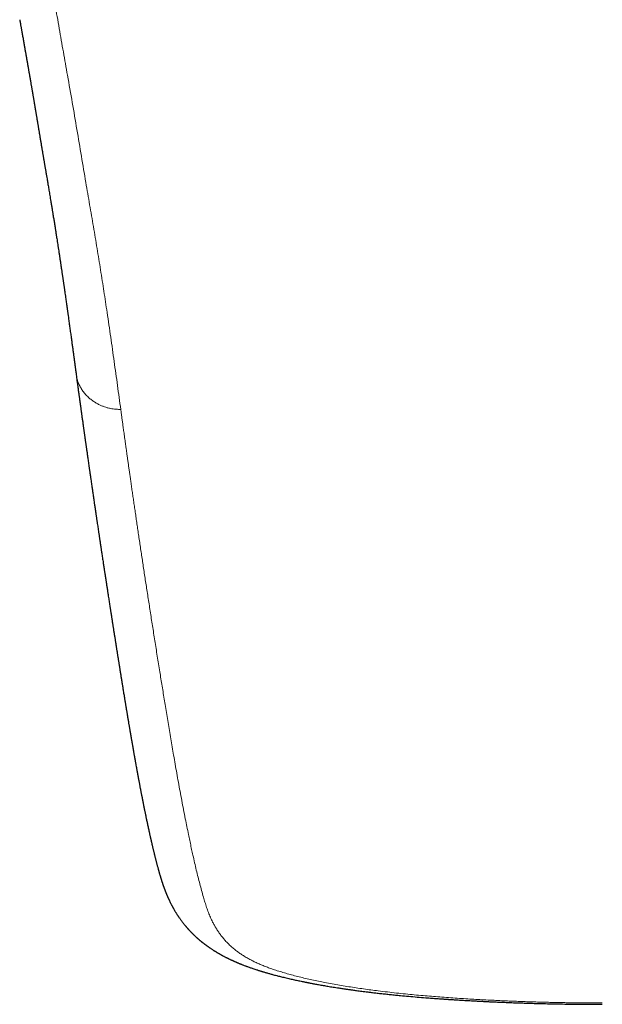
# Model space of a CAD drawing. Header units: millimetres. Extents: x 8 to 869, y 12 to 463.
# Tile 9 of 51: x 431 to 449, y 69 to 100. Entities that reach past the tile are written whole.
import ezdxf

# ---------------------------------------------------------------- set-up
doc = ezdxf.new("R2010")
doc.units = ezdxf.units.MM

msp = doc.modelspace()

# ---------------------------------------------------------------- linework, layer by layer
at = {"color": 252, "linetype": 'Continuous', "lineweight": 0}
for points, knots in [([(431.513, 102.588), (431.548, 102.334), (431.616, 101.825), (431.73, 101.069), (431.851, 100.319), (431.978, 99.576), (432.108, 98.839), (432.245, 98.064), (432.389, 97.254), (432.534, 96.409), (432.674, 95.573), (432.806, 94.788), (432.933, 94.051), (433.051, 93.362), (433.166, 92.68), (433.276, 92.004), (433.38, 91.334), (433.486, 90.632), (433.593, 89.897), (433.701, 89.133), (433.806, 88.377), (433.874, 87.88), (433.908, 87.632)], [0, 0, 0, 0, 0.046677, 0.093345, 0.140008, 0.186667, 0.233324, 0.279979, 0.334963, 0.389948, 0.444935, 0.499928, 0.546596, 0.593269, 0.639946, 0.686625, 0.733304, 0.779981, 0.834987, 0.889989, 0.944992, 1, 1, 1, 1]), ([(433.908, 87.632), (433.893, 87.633), (433.86, 87.634), (433.806, 87.636), (433.741, 87.641), (433.665, 87.649), (433.576, 87.664), (433.486, 87.685), (433.395, 87.713), (433.306, 87.748), (433.211, 87.791), (433.113, 87.846), (433.014, 87.912), (432.916, 87.989), (432.823, 88.079), (432.738, 88.179), (432.666, 88.286), (432.608, 88.396), (432.564, 88.503), (432.533, 88.607), (432.514, 88.687), (432.509, 88.732), (432.508, 88.744)], [0, 0, 0, 0, 0.021388, 0.047605, 0.078965, 0.115963, 0.159261, 0.209619, 0.252458, 0.299874, 0.351915, 0.40842, 0.469013, 0.533142, 0.600231, 0.669946, 0.739216, 0.805061, 0.867395, 0.925941, 0.980448, 1, 1, 1, 1]), ([(449, 69.024), (448.997, 69.024), (448.989, 69.024), (448.975, 69.024), (448.957, 69.024), (448.931, 69.024), (448.897, 69.024), (448.854, 69.024), (448.799, 69.024), (448.731, 69.024), (448.65, 69.025), (448.558, 69.025), (448.455, 69.026), (448.345, 69.027), (448.228, 69.028), (448.103, 69.029), (447.969, 69.031), (447.827, 69.033), (447.675, 69.036), (447.517, 69.039), (447.353, 69.043), (447.185, 69.047), (447.009, 69.052), (446.824, 69.057), (446.627, 69.064), (446.418, 69.071), (446.196, 69.079), (445.966, 69.089), (445.727, 69.1), (445.479, 69.112), (445.228, 69.125), (444.973, 69.139), (444.717, 69.154), (444.453, 69.171), (444.181, 69.19), (443.911, 69.21), (443.643, 69.232), (443.378, 69.254), (443.106, 69.279), (442.829, 69.306), (442.548, 69.335), (442.262, 69.367), (441.994, 69.4), (441.745, 69.432), (441.515, 69.463), (441.284, 69.497), (441.052, 69.533), (440.821, 69.571), (440.589, 69.611), (440.366, 69.653), (440.153, 69.695), (439.949, 69.738), (439.748, 69.782), (439.55, 69.829), (439.357, 69.878), (439.169, 69.928), (438.988, 69.981), (438.812, 70.035), (438.651, 70.089), (438.504, 70.142), (438.371, 70.194), (438.243, 70.248), (438.122, 70.303), (438.007, 70.36), (437.892, 70.422), (437.779, 70.489), (437.667, 70.56), (437.564, 70.633), (437.463, 70.712), (437.365, 70.796), (437.27, 70.885), (437.183, 70.977), (437.103, 71.071), (437.029, 71.166), (436.961, 71.262), (436.898, 71.36), (436.841, 71.46), (436.779, 71.576), (436.717, 71.709), (436.655, 71.861), (436.598, 72.018), (436.546, 72.179), (436.494, 72.354), (436.44, 72.546), (436.384, 72.755), (436.329, 72.97), (436.275, 73.192), (436.222, 73.421), (436.18, 73.607), (436.149, 73.746), (436.129, 73.838), (436.109, 73.931), (436.089, 74.024), (436.069, 74.119), (436.05, 74.212), (436.02, 74.356), (435.98, 74.55), (435.928, 74.811), (435.874, 75.085), (435.82, 75.372), (435.766, 75.658), (435.714, 75.943), (435.664, 76.226), (435.614, 76.509), (435.566, 76.783), (435.52, 77.049), (435.476, 77.306), (435.433, 77.562), (435.391, 77.816), (435.349, 78.068), (435.309, 78.314), (435.269, 78.552), (435.232, 78.783), (435.195, 79.013), (435.158, 79.24), (435.12, 79.473), (435.082, 79.712), (435.043, 79.958), (435.004, 80.2), (434.966, 80.439), (434.929, 80.675), (434.892, 80.908), (434.856, 81.138), (434.821, 81.365), (434.786, 81.589), (434.752, 81.809), (434.719, 82.026), (434.686, 82.239), (434.654, 82.449), (434.623, 82.655), (434.592, 82.858), (434.562, 83.061), (434.531, 83.262), (434.502, 83.463), (434.472, 83.66), (434.444, 83.853), (434.416, 84.041), (434.389, 84.228), (434.362, 84.413), (434.335, 84.595), (434.309, 84.773), (434.284, 84.946), (434.26, 85.114), (434.236, 85.278), (434.214, 85.432), (434.194, 85.577), (434.174, 85.714), (434.155, 85.846), (434.137, 85.974), (434.12, 86.098), (434.103, 86.218), (434.087, 86.333), (434.071, 86.444), (434.057, 86.55), (434.042, 86.652), (434.029, 86.749), (434.016, 86.841), (434.004, 86.926), (433.993, 87.006), (433.983, 87.081), (433.973, 87.153), (433.964, 87.222), (433.955, 87.288), (433.946, 87.351), (433.938, 87.41), (433.931, 87.463), (433.924, 87.512), (433.918, 87.556), (433.913, 87.596), (433.909, 87.621), (433.908, 87.632)], [0, 0, 0, 0, 0.000164, 0.000398, 0.000701, 0.001073, 0.001676, 0.002403, 0.003253, 0.004436, 0.005795, 0.007333, 0.009047, 0.010939, 0.012866, 0.014946, 0.017182, 0.019572, 0.022116, 0.024815, 0.027501, 0.030324, 0.033283, 0.036379, 0.039612, 0.043189, 0.046918, 0.050799, 0.05483, 0.059012, 0.063343, 0.067563, 0.071915, 0.076403, 0.081027, 0.085791, 0.090246, 0.094823, 0.099525, 0.104351, 0.109295, 0.114355, 0.119523, 0.123658, 0.127856, 0.13212, 0.136452, 0.140856, 0.145339, 0.149905, 0.154041, 0.158234, 0.162478, 0.166768, 0.171102, 0.175401, 0.179745, 0.184135, 0.18858, 0.192402, 0.19628, 0.200224, 0.204223, 0.208254, 0.212311, 0.217127, 0.221986, 0.226892, 0.231854, 0.237584, 0.243394, 0.249284, 0.255253, 0.261296, 0.267295, 0.27335, 0.27946, 0.285626, 0.294542, 0.30359, 0.312776, 0.322099, 0.331558, 0.342967, 0.354566, 0.366354, 0.378333, 0.390504, 0.402866, 0.407578, 0.412317, 0.417083, 0.421877, 0.426697, 0.431494, 0.43604, 0.448444, 0.46071, 0.474758, 0.488618, 0.50229, 0.515772, 0.529064, 0.542166, 0.555077, 0.566932, 0.578624, 0.590153, 0.60152, 0.612726, 0.623771, 0.634038, 0.644162, 0.654144, 0.663984, 0.673683, 0.68434, 0.694821, 0.705127, 0.715257, 0.725211, 0.734991, 0.744595, 0.754025, 0.76328, 0.77236, 0.781266, 0.789997, 0.798553, 0.806935, 0.815142, 0.823174, 0.831402, 0.839438, 0.847282, 0.854934, 0.862395, 0.869664, 0.87703, 0.884188, 0.891138, 0.897881, 0.904416, 0.910743, 0.916863, 0.92229, 0.927542, 0.93262, 0.937524, 0.942253, 0.946808, 0.951188, 0.955394, 0.959426, 0.963283, 0.966965, 0.970473, 0.973621, 0.976613, 0.979451, 0.982133, 0.98466, 0.987206, 0.989573, 0.99176, 0.993767, 0.995595, 0.997243, 0.998711, 1, 1, 1, 1])]:
    msp.add_open_spline(points, degree=3, knots=knots, dxfattribs=at)
at = {"color": 7, "linetype": 'Continuous', "lineweight": 30}
for points, knots in [([(430.74, 99.852), (430.741, 99.849), (430.743, 99.836), (430.747, 99.816), (430.751, 99.792), (430.754, 99.774), (430.759, 99.746), (430.766, 99.709), (430.774, 99.663), (430.781, 99.623), (430.787, 99.589), (430.793, 99.557), (430.798, 99.526), (430.806, 99.483), (430.815, 99.43), (430.826, 99.367), (430.838, 99.302), (430.85, 99.236), (430.861, 99.17), (430.872, 99.106), (430.883, 99.046), (430.893, 98.99), (430.902, 98.938), (430.911, 98.887), (430.92, 98.838), (430.927, 98.796), (430.934, 98.76), (430.939, 98.727), (430.946, 98.691), (430.952, 98.655), (430.958, 98.618), (430.964, 98.584), (430.97, 98.553), (430.975, 98.526), (430.978, 98.504), (430.981, 98.487), (430.984, 98.472), (430.986, 98.459), (430.989, 98.445), (430.991, 98.431), (430.994, 98.415), (430.997, 98.396), (431.001, 98.373), (431.006, 98.346), (431.012, 98.315), (431.018, 98.28), (431.024, 98.241), (431.031, 98.203), (431.037, 98.167), (431.043, 98.134), (431.049, 98.101), (431.054, 98.071), (431.059, 98.045), (431.062, 98.024), (431.066, 98.003), (431.07, 97.981), (431.074, 97.955), (431.079, 97.925), (431.085, 97.892), (431.091, 97.855), (431.098, 97.815), (431.106, 97.771), (431.114, 97.725), (431.121, 97.683), (431.127, 97.645), (431.132, 97.615), (431.137, 97.588), (431.141, 97.564), (431.144, 97.545), (431.147, 97.53), (431.149, 97.517), (431.151, 97.504), (431.155, 97.484), (431.16, 97.455), (431.166, 97.42), (431.172, 97.381), (431.179, 97.341), (431.186, 97.298), (431.193, 97.26), (431.198, 97.226), (431.203, 97.198), (431.208, 97.169), (431.213, 97.141), (431.217, 97.115), (431.221, 97.092), (431.224, 97.072), (431.227, 97.054), (431.231, 97.035), (431.235, 97.01), (431.24, 96.977), (431.246, 96.939), (431.253, 96.899), (431.26, 96.859), (431.266, 96.821), (431.272, 96.786), (431.277, 96.754), (431.282, 96.726), (431.287, 96.699), (431.291, 96.673), (431.295, 96.648), (431.3, 96.62), (431.305, 96.588), (431.312, 96.55), (431.319, 96.507), (431.326, 96.462), (431.334, 96.416), (431.342, 96.368), (431.35, 96.319), (431.359, 96.269), (431.366, 96.223), (431.373, 96.183), (431.38, 96.143), (431.387, 96.101), (431.395, 96.052), (431.404, 95.998), (431.413, 95.944), (431.422, 95.889), (431.431, 95.84), (431.438, 95.796), (431.444, 95.76), (431.45, 95.727), (431.455, 95.696), (431.46, 95.666), (431.466, 95.632), (431.472, 95.595), (431.479, 95.555), (431.487, 95.51), (431.495, 95.463), (431.503, 95.413), (431.511, 95.365), (431.519, 95.32), (431.526, 95.278), (431.533, 95.24), (431.539, 95.202), (431.546, 95.159), (431.555, 95.11), (431.564, 95.057), (431.573, 95.004), (431.582, 94.951), (431.591, 94.895), (431.602, 94.835), (431.612, 94.772), (431.622, 94.712), (431.633, 94.649), (431.645, 94.579), (431.658, 94.503), (431.671, 94.423), (431.685, 94.338), (431.7, 94.249), (431.712, 94.177), (431.721, 94.126), (431.725, 94.098), (431.729, 94.074), (431.733, 94.053), (431.736, 94.036), (431.738, 94.021), (431.74, 94.009), (431.742, 93.997), (431.744, 93.983), (431.747, 93.965), (431.751, 93.943), (431.755, 93.915), (431.76, 93.885), (431.766, 93.85), (431.772, 93.812), (431.78, 93.764), (431.789, 93.708), (431.8, 93.643), (431.81, 93.578), (431.821, 93.512), (431.831, 93.445), (431.842, 93.378), (431.851, 93.32), (431.859, 93.272), (431.865, 93.236), (431.87, 93.204), (431.874, 93.176), (431.878, 93.151), (431.882, 93.122), (431.888, 93.086), (431.895, 93.042), (431.905, 92.979), (431.917, 92.898), (431.932, 92.8), (431.948, 92.701), (431.963, 92.601), (431.979, 92.499), (431.995, 92.394), (432.008, 92.306), (432.018, 92.236), (432.026, 92.186), (432.033, 92.134), (432.041, 92.083), (432.049, 92.032), (432.056, 91.985), (432.063, 91.939), (432.069, 91.895), (432.075, 91.855), (432.08, 91.819), (432.085, 91.788), (432.089, 91.76), (432.093, 91.73), (432.098, 91.697), (432.104, 91.659), (432.11, 91.617), (432.116, 91.573), (432.123, 91.528), (432.129, 91.483), (432.136, 91.434), (432.144, 91.383), (432.153, 91.316), (432.165, 91.235), (432.178, 91.146), (432.189, 91.066), (432.199, 90.994), (432.209, 90.927), (432.217, 90.87), (432.223, 90.823), (432.229, 90.782), (432.235, 90.739), (432.242, 90.694), (432.248, 90.645), (432.256, 90.59), (432.265, 90.528), (432.274, 90.459), (432.285, 90.386), (432.295, 90.311), (432.306, 90.234), (432.316, 90.156), (432.327, 90.076), (432.338, 89.997), (432.349, 89.92), (432.359, 89.844), (432.369, 89.772), (432.379, 89.703), (432.388, 89.638), (432.396, 89.574), (432.405, 89.512), (432.413, 89.451), (432.421, 89.396), (432.427, 89.348), (432.432, 89.309), (432.437, 89.276), (432.44, 89.251), (432.443, 89.235), (432.444, 89.225), (432.445, 89.217), (432.446, 89.209), (432.447, 89.201), (432.449, 89.191), (432.451, 89.175), (432.454, 89.154), (432.457, 89.127), (432.462, 89.095), (432.467, 89.057), (432.473, 89.014), (432.479, 88.966), (432.486, 88.914), (432.494, 88.858), (432.502, 88.801), (432.507, 88.763), (432.509, 88.745)], [0, 0, 0, 0, 0.000566, 0.002568, 0.004236, 0.005572, 0.006694, 0.010906, 0.014421, 0.017681, 0.020359, 0.022822, 0.025356, 0.028136, 0.033389, 0.038557, 0.043948, 0.049652, 0.055251, 0.060614, 0.065707, 0.070598, 0.074705, 0.079125, 0.083442, 0.087363, 0.089932, 0.092679, 0.095746, 0.099135, 0.102023, 0.105073, 0.107849, 0.110227, 0.112013, 0.113482, 0.114635, 0.115711, 0.116884, 0.118156, 0.119526, 0.120994, 0.123104, 0.125412, 0.128057, 0.131064, 0.134433, 0.138165, 0.140882, 0.143763, 0.146763, 0.149443, 0.151697, 0.153525, 0.154927, 0.156968, 0.159258, 0.16184, 0.164714, 0.167915, 0.171584, 0.175213, 0.179216, 0.183593, 0.186348, 0.189104, 0.191502, 0.193521, 0.195186, 0.196457, 0.197513, 0.198675, 0.199949, 0.202779, 0.206043, 0.209318, 0.21285, 0.216617, 0.220616, 0.223002, 0.225463, 0.228, 0.23056, 0.232883, 0.234898, 0.23665, 0.238138, 0.239478, 0.241806, 0.244672, 0.248075, 0.251766, 0.255186, 0.258658, 0.261766, 0.26451, 0.266967, 0.269328, 0.271601, 0.273786, 0.275943, 0.278896, 0.282273, 0.286075, 0.290143, 0.294169, 0.298144, 0.302765, 0.307253, 0.311265, 0.314746, 0.317958, 0.321686, 0.326029, 0.330879, 0.335722, 0.340493, 0.345191, 0.34875, 0.351983, 0.354878, 0.357435, 0.360032, 0.362951, 0.366234, 0.369879, 0.373642, 0.378064, 0.382425, 0.386725, 0.390835, 0.39449, 0.397683, 0.400912, 0.404698, 0.4091, 0.413957, 0.418731, 0.423379, 0.4279, 0.433837, 0.439358, 0.444561, 0.449872, 0.456407, 0.463245, 0.470399, 0.477945, 0.485966, 0.494461, 0.49726, 0.499781, 0.501982, 0.503862, 0.505421, 0.50666, 0.507713, 0.508731, 0.509992, 0.511497, 0.513605, 0.516058, 0.518855, 0.521997, 0.525484, 0.529197, 0.534951, 0.540785, 0.546699, 0.552693, 0.558768, 0.564923, 0.571034, 0.574649, 0.577912, 0.580823, 0.583383, 0.585592, 0.587667, 0.591295, 0.595376, 0.59991, 0.60858, 0.617523, 0.626739, 0.635792, 0.645149, 0.654832, 0.664842, 0.669442, 0.674108, 0.67884, 0.683638, 0.688391, 0.692802, 0.696852, 0.701122, 0.704902, 0.708191, 0.71099, 0.713491, 0.716082, 0.719266, 0.722762, 0.726701, 0.731082, 0.735029, 0.739277, 0.743826, 0.748674, 0.753551, 0.762715, 0.771324, 0.778543, 0.785321, 0.791657, 0.79755, 0.801236, 0.805001, 0.80905, 0.813382, 0.817998, 0.822897, 0.829036, 0.835569, 0.842496, 0.849818, 0.856946, 0.864413, 0.872087, 0.879628, 0.887019, 0.894259, 0.901348, 0.907715, 0.913955, 0.920068, 0.926055, 0.931916, 0.937594, 0.941876, 0.945632, 0.948863, 0.951567, 0.95261, 0.953547, 0.954379, 0.955104, 0.95577, 0.956746, 0.958109, 0.960189, 0.962796, 0.965931, 0.969593, 0.973783, 0.978501, 0.983432, 0.988833, 0.994704, 1, 1, 1, 1]), ([(432.507, 88.744), (432.508, 88.735), (432.513, 88.696), (432.522, 88.629), (432.534, 88.545), (432.544, 88.467), (432.555, 88.392), (432.564, 88.323), (432.573, 88.257), (432.582, 88.195), (432.59, 88.137), (432.597, 88.084), (432.604, 88.036), (432.609, 87.993), (432.615, 87.955), (432.619, 87.923), (432.623, 87.895), (432.626, 87.873), (432.629, 87.855), (432.631, 87.84), (432.633, 87.826), (432.635, 87.81), (432.638, 87.79), (432.641, 87.766), (432.645, 87.739), (432.649, 87.708), (432.654, 87.674), (432.659, 87.637), (432.664, 87.596), (432.671, 87.552), (432.68, 87.483), (432.693, 87.389), (432.71, 87.269), (432.724, 87.171), (432.734, 87.098), (432.741, 87.049), (432.748, 87), (432.754, 86.952), (432.761, 86.905), (432.767, 86.862), (432.772, 86.824), (432.777, 86.79), (432.782, 86.76), (432.785, 86.734), (432.788, 86.712), (432.791, 86.693), (432.794, 86.671), (432.798, 86.643), (432.803, 86.606), (432.81, 86.562), (432.816, 86.515), (432.823, 86.466), (432.83, 86.416), (432.838, 86.363), (432.846, 86.307), (432.854, 86.248), (432.863, 86.184), (432.873, 86.115), (432.883, 86.043), (432.894, 85.965), (432.904, 85.898), (432.912, 85.841), (432.919, 85.796), (432.925, 85.751), (432.931, 85.709), (432.937, 85.672), (432.941, 85.642), (432.945, 85.617), (432.947, 85.597), (432.95, 85.581), (432.952, 85.567), (432.953, 85.556), (432.955, 85.546), (432.956, 85.535), (432.958, 85.522), (432.961, 85.504), (432.964, 85.483), (432.967, 85.459), (432.974, 85.415), (432.983, 85.353), (432.994, 85.276), (433.004, 85.207), (433.013, 85.145), (433.021, 85.086), (433.031, 85.024), (433.04, 84.958), (433.05, 84.888), (433.061, 84.814), (433.071, 84.747), (433.079, 84.69), (433.086, 84.646), (433.092, 84.607), (433.096, 84.574), (433.101, 84.545), (433.104, 84.523), (433.106, 84.507), (433.108, 84.493), (433.111, 84.478), (433.113, 84.46), (433.116, 84.439), (433.12, 84.411), (433.125, 84.377), (433.131, 84.338), (433.137, 84.297), (433.143, 84.256), (433.149, 84.215), (433.155, 84.174), (433.162, 84.132), (433.169, 84.079), (433.179, 84.014), (433.191, 83.936), (433.203, 83.856), (433.213, 83.789), (433.221, 83.736), (433.226, 83.698), (433.232, 83.659), (433.238, 83.62), (433.244, 83.581), (433.249, 83.542), (433.255, 83.507), (433.26, 83.475), (433.264, 83.447), (433.267, 83.423), (433.27, 83.405), (433.272, 83.392), (433.273, 83.384), (433.274, 83.377), (433.276, 83.369), (433.277, 83.36), (433.279, 83.346), (433.282, 83.327), (433.285, 83.303), (433.29, 83.274), (433.294, 83.244), (433.3, 83.204), (433.308, 83.155), (433.318, 83.09), (433.328, 83.018), (433.34, 82.942), (433.351, 82.869), (433.361, 82.801), (433.371, 82.736), (433.38, 82.675), (433.389, 82.62), (433.396, 82.571), (433.403, 82.528), (433.409, 82.489), (433.414, 82.455), (433.419, 82.424), (433.422, 82.401), (433.425, 82.383), (433.427, 82.371), (433.429, 82.36), (433.43, 82.348), (433.432, 82.335), (433.435, 82.317), (433.439, 82.293), (433.443, 82.265), (433.448, 82.232), (433.453, 82.198), (433.459, 82.162), (433.465, 82.118), (433.474, 82.066), (433.483, 82.006), (433.492, 81.946), (433.501, 81.888), (433.51, 81.832), (433.519, 81.769), (433.53, 81.699), (433.542, 81.624), (433.553, 81.55), (433.563, 81.489), (433.57, 81.439), (433.576, 81.402), (433.582, 81.366), (433.587, 81.333), (433.591, 81.304), (433.595, 81.281), (433.598, 81.262), (433.601, 81.245), (433.604, 81.226), (433.607, 81.204), (433.611, 81.179), (433.615, 81.152), (433.62, 81.121), (433.625, 81.088), (433.631, 81.046), (433.639, 80.997), (433.648, 80.943), (433.656, 80.889), (433.664, 80.839), (433.672, 80.786), (433.681, 80.731), (433.689, 80.676), (433.698, 80.623), (433.706, 80.572), (433.714, 80.519), (433.723, 80.465), (433.73, 80.42), (433.735, 80.385), (433.739, 80.36), (433.743, 80.338), (433.746, 80.318), (433.748, 80.302), (433.75, 80.289), (433.752, 80.279), (433.754, 80.269), (433.755, 80.257), (433.758, 80.24), (433.762, 80.218), (433.766, 80.191), (433.771, 80.16), (433.776, 80.125), (433.783, 80.082), (433.791, 80.033), (433.799, 79.982), (433.807, 79.932), (433.814, 79.884), (433.822, 79.835), (433.83, 79.783), (433.839, 79.731), (433.846, 79.683), (433.853, 79.639), (433.86, 79.599), (433.866, 79.562), (433.871, 79.528), (433.882, 79.461), (433.892, 79.399), (433.901, 79.34), (433.905, 79.317), (433.909, 79.295), (433.912, 79.273), (433.915, 79.252), (433.918, 79.235), (433.92, 79.22), (433.922, 79.209), (433.924, 79.198), (433.926, 79.187), (433.928, 79.173), (433.931, 79.155), (433.934, 79.134), (433.939, 79.108), (433.943, 79.08), (433.948, 79.048), (433.955, 79.005), (433.963, 78.955), (433.973, 78.898), (433.983, 78.836), (433.993, 78.771), (434.004, 78.703), (434.015, 78.637), (434.024, 78.58), (434.032, 78.531), (434.039, 78.49), (434.045, 78.452), (434.051, 78.417), (434.056, 78.385), (434.061, 78.357), (434.065, 78.332), (434.069, 78.309), (434.073, 78.285), (434.077, 78.259), (434.082, 78.228), (434.088, 78.195), (434.094, 78.158), (434.101, 78.118), (434.108, 78.075), (434.116, 78.029), (434.124, 77.979), (434.132, 77.928), (434.141, 77.874), (434.151, 77.818), (434.159, 77.767), (434.167, 77.722), (434.174, 77.682), (434.181, 77.641), (434.187, 77.604), (434.192, 77.572), (434.197, 77.546), (434.201, 77.524), (434.204, 77.505), (434.206, 77.49), (434.209, 77.477), (434.211, 77.464), (434.213, 77.449), (434.216, 77.433), (434.219, 77.414), (434.223, 77.393), (434.227, 77.369), (434.232, 77.342), (434.236, 77.315), (434.241, 77.288), (434.251, 77.23), (434.266, 77.143), (434.287, 77.02), (434.303, 76.93), (434.314, 76.869), (434.318, 76.844), (434.322, 76.82), (434.326, 76.799), (434.329, 76.782), (434.332, 76.768), (434.334, 76.758), (434.335, 76.749), (434.337, 76.74), (434.338, 76.73), (434.341, 76.718), (434.343, 76.702), (434.347, 76.681), (434.352, 76.655), (434.357, 76.626), (434.363, 76.593), (434.369, 76.558), (434.378, 76.507), (434.39, 76.442), (434.402, 76.376), (434.411, 76.325), (434.418, 76.288), (434.425, 76.253), (434.431, 76.219), (434.437, 76.188), (434.442, 76.161), (434.446, 76.138), (434.449, 76.119), (434.452, 76.102), (434.456, 76.084), (434.46, 76.063), (434.465, 76.036), (434.47, 76.006), (434.477, 75.973), (434.483, 75.938), (434.49, 75.9), (434.498, 75.859), (434.506, 75.816), (434.514, 75.774), (434.522, 75.734), (434.529, 75.695), (434.537, 75.656), (434.545, 75.617), (434.552, 75.58), (434.558, 75.547), (434.564, 75.519), (434.568, 75.497), (434.572, 75.479), (434.575, 75.463), (434.578, 75.446), (434.582, 75.429), (434.585, 75.409), (434.59, 75.385), (434.596, 75.356), (434.603, 75.321), (434.61, 75.285), (434.617, 75.248), (434.626, 75.206), (434.635, 75.16), (434.646, 75.108), (434.655, 75.06), (434.664, 75.017), (434.672, 74.979), (434.679, 74.945), (434.686, 74.912), (434.692, 74.882), (434.699, 74.847), (434.708, 74.803), (434.719, 74.751), (434.731, 74.695), (434.744, 74.635), (434.757, 74.573), (434.77, 74.511), (434.783, 74.452), (434.794, 74.399), (434.804, 74.354), (434.813, 74.314), (434.822, 74.274), (434.83, 74.238), (434.837, 74.208), (434.843, 74.181), (434.849, 74.152), (434.856, 74.122), (434.864, 74.088), (434.872, 74.052), (434.881, 74.015), (434.889, 73.978), (434.898, 73.941), (434.906, 73.905), (434.916, 73.867), (434.925, 73.827), (434.935, 73.786), (434.945, 73.747), (434.954, 73.711), (434.962, 73.675), (434.971, 73.64), (434.98, 73.605), (434.989, 73.57), (434.998, 73.533), (435.008, 73.494), (435.019, 73.452), (435.03, 73.409), (435.042, 73.366), (435.053, 73.323), (435.065, 73.28), (435.075, 73.243), (435.083, 73.212), (435.09, 73.189), (435.096, 73.167), (435.101, 73.148), (435.106, 73.132), (435.11, 73.117), (435.114, 73.101), (435.12, 73.081), (435.127, 73.058), (435.134, 73.033), (435.141, 73.009), (435.148, 72.986), (435.154, 72.966), (435.16, 72.945), (435.166, 72.924), (435.173, 72.903), (435.18, 72.881), (435.186, 72.861), (435.192, 72.844), (435.197, 72.828), (435.202, 72.812), (435.208, 72.794), (435.215, 72.774), (435.222, 72.751), (435.231, 72.726), (435.24, 72.701), (435.249, 72.676), (435.256, 72.654), (435.263, 72.636), (435.269, 72.62), (435.274, 72.606), (435.279, 72.592), (435.284, 72.578), (435.29, 72.563), (435.297, 72.545), (435.304, 72.526), (435.312, 72.506), (435.32, 72.486), (435.328, 72.468), (435.334, 72.451), (435.341, 72.435), (435.348, 72.418), (435.355, 72.402), (435.361, 72.387), (435.368, 72.371), (435.376, 72.352), (435.386, 72.331), (435.396, 72.308), (435.406, 72.285), (435.416, 72.264), (435.426, 72.243), (435.436, 72.221), (435.448, 72.197), (435.461, 72.17), (435.475, 72.143), (435.488, 72.116), (435.501, 72.091), (435.514, 72.068), (435.524, 72.049), (435.532, 72.033), (435.539, 72.02), (435.546, 72.008), (435.555, 71.992), (435.567, 71.972), (435.581, 71.947), (435.597, 71.919), (435.615, 71.89), (435.632, 71.862), (435.647, 71.837), (435.662, 71.813), (435.677, 71.791), (435.689, 71.771), (435.701, 71.753), (435.712, 71.738), (435.722, 71.722), (435.733, 71.707), (435.748, 71.685), (435.767, 71.658), (435.789, 71.628), (435.81, 71.599), (435.832, 71.57), (435.853, 71.543), (435.874, 71.516), (435.898, 71.486), (435.919, 71.46), (435.937, 71.439), (435.947, 71.427), (435.957, 71.414), (435.969, 71.401), (435.981, 71.387), (435.992, 71.374), (436.002, 71.363), (436.01, 71.353), (436.02, 71.343), (436.03, 71.331), (436.042, 71.319), (436.055, 71.304), (436.071, 71.288), (436.087, 71.271), (436.101, 71.255), (436.114, 71.242), (436.125, 71.231), (436.136, 71.22), (436.149, 71.207), (436.163, 71.192), (436.178, 71.178), (436.191, 71.165), (436.203, 71.154), (436.213, 71.144), (436.223, 71.135), (436.235, 71.124), (436.248, 71.111), (436.262, 71.098), (436.275, 71.086), (436.285, 71.077), (436.294, 71.069), (436.303, 71.061), (436.312, 71.053), (436.323, 71.043), (436.336, 71.032), (436.351, 71.019), (436.37, 71.003), (436.389, 70.986), (436.408, 70.971), (436.423, 70.959), (436.435, 70.948), (436.447, 70.939), (436.46, 70.928), (436.475, 70.917), (436.491, 70.904), (436.508, 70.89), (436.525, 70.877), (436.541, 70.866), (436.557, 70.854), (436.575, 70.84), (436.595, 70.825), (436.615, 70.811), (436.631, 70.799), (436.648, 70.788), (436.666, 70.775), (436.69, 70.758), (436.718, 70.739), (436.749, 70.718), (436.779, 70.698), (436.806, 70.681), (436.827, 70.668), (436.846, 70.656), (436.863, 70.645), (436.885, 70.632), (436.908, 70.618), (436.93, 70.605), (436.948, 70.594), (436.967, 70.583), (436.988, 70.571), (437.011, 70.558), (437.033, 70.545), (437.052, 70.535), (437.07, 70.525), (437.09, 70.514), (437.113, 70.501), (437.139, 70.487), (437.17, 70.471), (437.202, 70.455), (437.231, 70.44), (437.254, 70.428), (437.276, 70.417), (437.3, 70.406), (437.327, 70.393), (437.354, 70.38), (437.381, 70.367), (437.406, 70.356), (437.429, 70.345), (437.451, 70.335), (437.474, 70.325), (437.499, 70.314), (437.524, 70.303), (437.547, 70.294), (437.567, 70.285), (437.589, 70.276), (437.615, 70.265), (437.644, 70.253), (437.674, 70.241), (437.705, 70.229), (437.74, 70.215), (437.779, 70.2), (437.822, 70.184), (437.863, 70.169), (437.906, 70.153), (437.951, 70.137), (437.999, 70.12), (438.052, 70.102), (438.109, 70.083), (438.162, 70.066), (438.207, 70.051), (438.244, 70.04), (438.278, 70.029), (438.307, 70.02), (438.333, 70.012), (438.361, 70.004), (438.394, 69.994), (438.432, 69.983), (438.475, 69.97), (438.521, 69.957), (438.57, 69.944), (438.618, 69.93), (438.672, 69.916), (438.73, 69.9), (438.792, 69.884), (438.853, 69.868), (438.914, 69.853), (438.981, 69.836), (439.053, 69.818), (439.131, 69.8), (439.229, 69.777), (439.348, 69.751), (439.487, 69.72), (439.593, 69.698), (439.665, 69.684), (439.699, 69.677), (439.728, 69.671), (439.751, 69.666), (439.768, 69.663), (439.78, 69.661), (439.79, 69.659), (439.8, 69.657), (439.818, 69.654), (439.844, 69.648), (439.882, 69.641), (439.927, 69.632), (439.981, 69.622), (440.043, 69.611), (440.133, 69.595), (440.254, 69.573), (440.406, 69.547), (440.569, 69.52), (440.704, 69.499), (440.806, 69.484), (440.871, 69.474), (440.934, 69.465), (440.991, 69.456), (441.04, 69.449), (441.08, 69.443), (441.114, 69.439), (441.143, 69.435), (441.183, 69.429), (441.236, 69.422), (441.304, 69.413), (441.379, 69.403), (441.463, 69.392), (441.556, 69.38), (441.657, 69.367), (441.775, 69.353), (441.908, 69.337), (442.054, 69.321), (442.204, 69.304), (442.358, 69.288), (442.515, 69.272), (442.706, 69.254), (442.934, 69.233), (443.199, 69.209), (443.41, 69.192), (443.565, 69.18), (443.657, 69.173), (443.743, 69.167), (443.822, 69.161), (443.893, 69.156), (443.955, 69.151), (444.01, 69.148), (444.057, 69.144), (444.097, 69.142), (444.13, 69.139), (444.155, 69.138), (444.173, 69.137), (444.186, 69.136), (444.199, 69.135), (444.214, 69.134), (444.236, 69.132), (444.266, 69.13), (444.308, 69.128), (444.359, 69.125), (444.419, 69.121), (444.49, 69.116), (444.568, 69.112), (444.653, 69.107), (444.746, 69.101), (444.847, 69.096), (444.957, 69.09), (445.079, 69.083), (445.212, 69.076), (445.356, 69.069), (445.511, 69.062), (445.676, 69.054), (445.85, 69.047), (446.031, 69.04), (446.217, 69.032), (446.408, 69.026), (446.609, 69.019), (446.818, 69.013), (447.045, 69.006), (447.29, 69), (447.555, 68.995), (447.83, 68.99), (448.116, 68.986), (448.414, 68.983), (448.709, 68.981), (448.906, 68.981), (449, 68.981)], [0, 0, 0, 0, 0.00105, 0.004258, 0.007299, 0.010174, 0.012883, 0.015425, 0.0178, 0.020111, 0.022238, 0.024183, 0.025946, 0.027526, 0.028923, 0.030108, 0.03112, 0.031959, 0.032624, 0.033125, 0.033604, 0.034112, 0.034917, 0.035795, 0.036797, 0.037932, 0.039198, 0.040571, 0.042071, 0.043699, 0.045439, 0.049728, 0.054188, 0.058819, 0.0606, 0.062404, 0.064233, 0.066086, 0.067854, 0.069456, 0.07089, 0.072158, 0.073307, 0.074273, 0.075056, 0.075735, 0.07652, 0.077421, 0.078987, 0.080653, 0.082404, 0.084241, 0.086164, 0.088136, 0.090218, 0.092469, 0.094887, 0.097475, 0.100232, 0.103157, 0.106251, 0.107939, 0.109673, 0.111421, 0.113016, 0.114437, 0.115682, 0.11653, 0.117272, 0.117909, 0.11844, 0.118865, 0.119189, 0.119557, 0.120088, 0.120752, 0.121549, 0.122478, 0.123528, 0.126639, 0.129612, 0.132448, 0.134558, 0.136798, 0.139192, 0.141741, 0.144445, 0.147304, 0.150317, 0.152232, 0.153944, 0.155454, 0.156761, 0.157866, 0.158768, 0.159335, 0.159814, 0.16039, 0.161088, 0.16191, 0.162855, 0.164312, 0.165892, 0.16748, 0.169077, 0.170683, 0.172297, 0.17392, 0.175551, 0.178535, 0.181593, 0.184748, 0.187998, 0.189488, 0.190998, 0.192527, 0.194076, 0.195643, 0.197205, 0.198632, 0.199884, 0.20099, 0.201951, 0.202765, 0.203134, 0.203463, 0.203752, 0.204007, 0.204356, 0.204847, 0.205622, 0.2066, 0.207779, 0.209018, 0.210237, 0.212579, 0.21485, 0.21807, 0.221133, 0.224042, 0.226794, 0.22939, 0.23183, 0.234106, 0.236017, 0.237758, 0.239329, 0.24073, 0.24196, 0.243021, 0.243585, 0.244086, 0.244523, 0.244913, 0.245447, 0.246178, 0.247106, 0.24833, 0.249644, 0.251027, 0.252479, 0.254002, 0.256396, 0.258898, 0.26134, 0.263711, 0.266009, 0.268235, 0.271439, 0.274508, 0.277535, 0.280525, 0.282078, 0.28362, 0.28514, 0.286513, 0.287711, 0.288732, 0.289402, 0.290064, 0.290849, 0.291758, 0.29279, 0.293924, 0.295178, 0.296552, 0.298044, 0.300363, 0.302663, 0.304874, 0.306995, 0.309026, 0.311488, 0.313803, 0.315973, 0.318085, 0.320276, 0.322548, 0.3249, 0.325958, 0.327018, 0.32797, 0.32879, 0.329476, 0.330022, 0.330439, 0.330789, 0.33126, 0.331997, 0.332924, 0.334042, 0.335351, 0.33685, 0.33854, 0.340781, 0.342983, 0.345093, 0.347111, 0.349037, 0.35142, 0.353645, 0.355712, 0.357569, 0.359277, 0.360836, 0.362262, 0.363675, 0.369337, 0.370297, 0.371262, 0.372232, 0.373206, 0.374102, 0.374868, 0.375471, 0.37596, 0.376345, 0.376804, 0.377399, 0.378179, 0.37911, 0.380194, 0.381431, 0.38282, 0.384361, 0.386897, 0.389365, 0.391762, 0.394864, 0.397841, 0.400692, 0.403418, 0.405318, 0.407128, 0.408796, 0.410321, 0.411704, 0.412922, 0.414003, 0.414968, 0.41595, 0.417171, 0.418483, 0.419945, 0.421556, 0.423318, 0.425229, 0.42729, 0.429482, 0.431768, 0.434146, 0.436618, 0.439182, 0.440925, 0.442709, 0.444533, 0.446367, 0.447669, 0.448822, 0.449824, 0.450676, 0.451331, 0.451864, 0.452427, 0.45308, 0.453822, 0.454654, 0.455576, 0.456693, 0.457908, 0.459133, 0.460354, 0.46157, 0.466937, 0.47222, 0.478133, 0.479296, 0.480459, 0.481585, 0.482564, 0.483307, 0.483927, 0.484423, 0.484796, 0.48515, 0.485605, 0.486159, 0.486813, 0.487819, 0.488996, 0.490344, 0.491863, 0.493522, 0.495169, 0.498921, 0.502491, 0.504243, 0.505947, 0.507604, 0.509198, 0.510639, 0.511915, 0.513026, 0.513782, 0.514519, 0.515381, 0.516373, 0.517493, 0.519078, 0.52062, 0.52211, 0.524023, 0.52589, 0.527909, 0.530103, 0.531808, 0.533606, 0.535497, 0.537418, 0.539171, 0.540743, 0.542132, 0.543097, 0.543949, 0.544692, 0.545449, 0.546289, 0.547212, 0.548218, 0.549764, 0.551456, 0.553201, 0.554983, 0.556802, 0.559241, 0.561743, 0.564285, 0.566237, 0.568064, 0.569765, 0.571342, 0.572792, 0.574204, 0.576585, 0.579166, 0.581901, 0.584922, 0.588036, 0.591131, 0.594091, 0.596923, 0.598902, 0.600904, 0.602917, 0.604817, 0.606201, 0.607504, 0.608892, 0.610415, 0.612108, 0.61394, 0.615812, 0.617665, 0.619496, 0.621307, 0.623097, 0.625306, 0.627378, 0.629311, 0.631125, 0.632938, 0.634733, 0.636517, 0.638287, 0.640142, 0.64217, 0.644335, 0.646576, 0.648807, 0.651027, 0.653244, 0.655494, 0.656746, 0.657985, 0.659116, 0.660129, 0.660841, 0.661549, 0.662357, 0.663265, 0.664478, 0.665769, 0.66696, 0.668038, 0.669005, 0.669987, 0.670948, 0.672019, 0.673104, 0.67405, 0.674857, 0.675557, 0.67629, 0.677153, 0.67808, 0.679122, 0.680286, 0.681575, 0.682732, 0.683737, 0.684588, 0.685287, 0.685924, 0.686548, 0.68717, 0.687846, 0.688705, 0.689531, 0.690479, 0.691438, 0.692273, 0.692982, 0.693751, 0.694496, 0.695242, 0.695847, 0.696582, 0.697449, 0.698448, 0.699424, 0.700541, 0.701474, 0.702312, 0.703366, 0.704418, 0.705624, 0.706992, 0.708069, 0.709227, 0.710312, 0.711232, 0.71184, 0.712401, 0.712961, 0.713521, 0.714545, 0.715676, 0.716928, 0.718324, 0.719536, 0.720689, 0.72174, 0.722712, 0.723667, 0.724408, 0.725127, 0.725799, 0.726444, 0.727199, 0.728721, 0.730104, 0.731296, 0.732671, 0.733907, 0.735044, 0.736342, 0.737958, 0.738634, 0.739162, 0.739653, 0.740343, 0.740997, 0.741577, 0.742064, 0.742465, 0.742952, 0.743474, 0.744044, 0.744705, 0.745462, 0.746283, 0.747029, 0.747603, 0.748045, 0.748542, 0.74915, 0.749825, 0.750552, 0.751125, 0.751624, 0.752042, 0.752452, 0.752959, 0.753563, 0.754211, 0.754753, 0.75518, 0.755514, 0.755868, 0.756262, 0.756696, 0.757184, 0.757824, 0.758574, 0.759421, 0.76016, 0.760717, 0.761166, 0.76163, 0.762113, 0.762644, 0.763253, 0.763939, 0.764589, 0.76513, 0.765645, 0.766302, 0.767098, 0.767813, 0.768381, 0.768832, 0.769529, 0.770291, 0.771253, 0.772386, 0.773409, 0.77428, 0.775035, 0.77548, 0.776026, 0.776721, 0.777526, 0.778211, 0.778744, 0.779273, 0.779936, 0.780687, 0.781335, 0.781858, 0.782397, 0.78298, 0.783622, 0.784367, 0.785277, 0.786273, 0.787103, 0.78773, 0.788271, 0.788935, 0.7897, 0.790451, 0.791174, 0.791888, 0.792449, 0.793018, 0.793628, 0.794283, 0.794967, 0.795549, 0.796002, 0.796518, 0.797207, 0.797963, 0.798727, 0.799485, 0.800225, 0.801345, 0.802362, 0.803294, 0.804347, 0.805409, 0.806527, 0.807742, 0.809094, 0.810466, 0.811362, 0.812211, 0.812984, 0.813594, 0.814127, 0.81475, 0.815465, 0.816322, 0.817256, 0.818258, 0.819326, 0.820402, 0.821365, 0.822761, 0.824108, 0.825317, 0.826545, 0.82792, 0.829447, 0.831035, 0.832644, 0.835371, 0.838118, 0.840842, 0.841557, 0.842241, 0.842809, 0.843255, 0.843581, 0.843782, 0.843938, 0.844133, 0.844366, 0.844935, 0.845653, 0.846519, 0.847533, 0.848694, 0.85, 0.85262, 0.855424, 0.85841, 0.861579, 0.862737, 0.863918, 0.86508, 0.866102, 0.866976, 0.867692, 0.868265, 0.868763, 0.869255, 0.87038, 0.87155, 0.87287, 0.874341, 0.875963, 0.877736, 0.87966, 0.882092, 0.884628, 0.887212, 0.889842, 0.892518, 0.895239, 0.899602, 0.904068, 0.908631, 0.910243, 0.911819, 0.913266, 0.914581, 0.915765, 0.916802, 0.917712, 0.918498, 0.919159, 0.919705, 0.92012, 0.920407, 0.920601, 0.920805, 0.921031, 0.921357, 0.921886, 0.922574, 0.923423, 0.924432, 0.9256, 0.926927, 0.928325, 0.929864, 0.931545, 0.933367, 0.935332, 0.937571, 0.93997, 0.94253, 0.94525, 0.948131, 0.951173, 0.954188, 0.957346, 0.960648, 0.964092, 0.967679, 0.971851, 0.976201, 0.980728, 0.985432, 0.990312, 0.995368, 1, 1, 1, 1])]:
    msp.add_open_spline(points, degree=3, knots=knots, dxfattribs=at)

doc.saveas('drawing.dxf')
